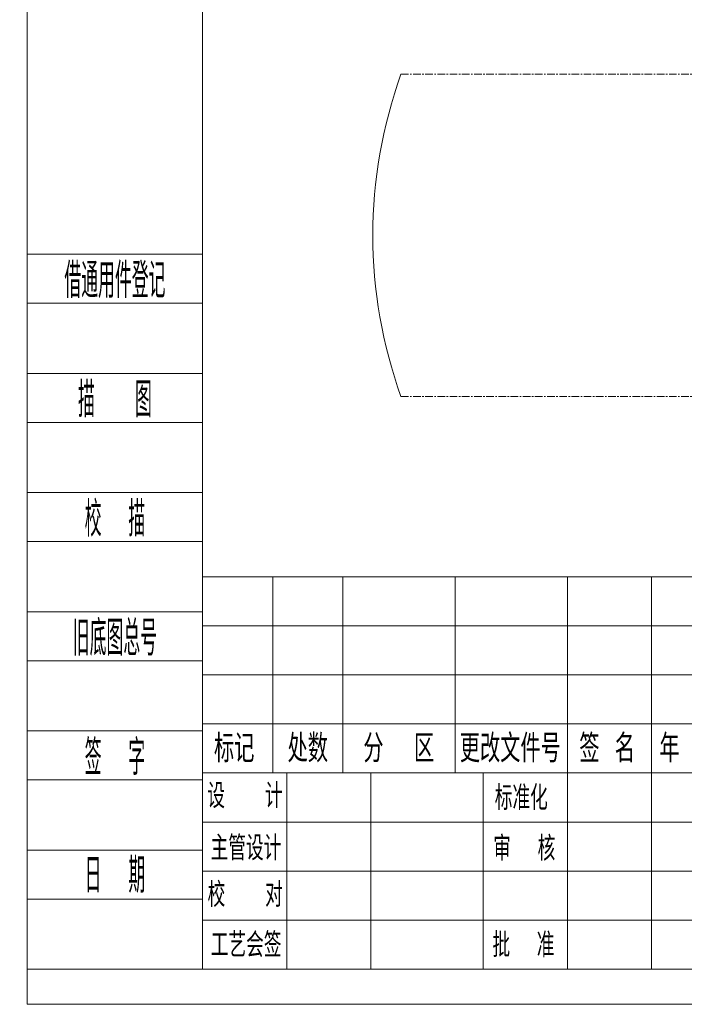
# Model space of a CAD drawing. Header units: millimetres. Extents: x -10540 to 6039, y -7467 to 6433.
# Tile 1 of 177: x -10540 to -6107, y -7467 to -893. Entities that reach past the tile are written whole.
import ezdxf
from ezdxf.enums import TextEntityAlignment as Align

# ---------------------------------------------------------------- set-up
doc = ezdxf.new("R2010")
doc.units = ezdxf.units.MM
doc.header["$LTSCALE"] = 8
doc.linetypes.add('CENTER', pattern=[10.16, 6.35, -1.27, 1.27, -1.27])
for name, color, linetype, lineweight in [('1轮廓实线层', 7, 'Continuous', 18), ('2细线层', 4, 'Continuous', 13), ('6文字层', 3, 'Continuous', 13), ('L2', 6, 'Continuous', 13), ('图框层', 7, 'Continuous', 18)]:
    doc.layers.add(name, color=color, linetype=linetype, lineweight=lineweight)
doc.styles.add('PC_TEXTSTYLE', font='ISOCP.SHX', dxfattribs={"width": 0.707, "bigfont": 'GBCBIG.SHX'})
doc.styles.add('仿宋体', font='txt')
doc.styles.add('标准汉字', font='gbenor.shx', dxfattribs={"bigfont": 'gbcbig.shx'})

# ---------------------------------------------------------------- blocks, each defined once
blk = doc.blocks.new('ZwmFrameMain_A4^_^无分区图框^_^portrait')
at = {"layer": '1轮廓实线层'}
for q in [(0, 287), (180, 0)]:
    blk.add_line((0, 0), q, dxfattribs=at)
at = {"layer": '2细线层'}
for q in [(-25, 292), (185, -5)]:
    blk.add_line((-25, -5), q, dxfattribs=at)
blk = doc.blocks.new('ZwmFrameMain_纵向标题栏')
at = {"layer": '1轮廓实线层'}
for p, q in [((-180, 56), (0, 56)), ((-180, 0), (-180, 56))]:
    blk.add_line(p, q, dxfattribs=at)
at = {"layer": '2细线层', "color": 6, "linetype": 'Continuous'}
for p, q in [((-170, 28), (-170, 56)), ((-160, 28), (-160, 56)), ((-144, 28), (-144, 56)), ((-128, 0), (-128, 56)), ((-128, 28), (-128, 56)), ((-116, 0), (-116, 56)), ((-100, 0), (-100, 56)), ((-50, 0), (-50, 56)), ((-180, 49), (-100, 49)), ((-180, 42), (-100, 42)), ((-50, 38), (0, 38)), ((-180, 35), (-100, 35)), ((-180, 28), (-50, 28)), ((-168, 0), (-168, 28)), ((-156, 0), (-156, 28)), ((-74, 9), (-74, 28)), ((-62, 9), (-62, 28)), ((-180, 21), (-100, 21)), ((-100, 18), (0, 18)), ((-93.5, 9), (-93.5, 18)), ((-87, 9), (-87, 18)), ((-80.5, 9), (-80.5, 18)), ((-180, 14), (-100, 14)), ((-100, 9), (-50, 9)), ((-180, 7), (-100, 7))]:
    blk.add_line(p, q, dxfattribs=at)
at = {"layer": 'L2', "linetype": 'Continuous'}
blk.add_line((-140, 0), (-140, 28), dxfattribs=at)
at = {"layer": '6文字层', "color": 4, "linetype": 'Continuous', "insert": (-24.91, 42.09), "char_height": 2, "width": 55.1899, "attachment_point": 5, "style": '仿宋体'}
blk.add_mtext('芜湖藦卡机器人科技有限公司', dxfattribs=at)
at = {"layer": '6文字层', "color": 6, "style": '标准汉字'}
for s, insert, char_height, width, attachment_point in [('标记', (-175.5, 31.5), 4, 11.65, 5), ('处数', (-165.01, 31.5), 4, 11.45, 5), ('分  区', (-152.04, 31.5), 4, 19.1643, 5), ('更改文件号', (-136.14, 31.5), 4, 29.3, 5), ('签 名', (-122.34, 31.5), 4, 14.8571, 5), ('年 月 日', (-108.39, 31.5), 4, 23.9643, 5), ('设   计', (-173.97, 24.73), 3.5, 20.0562, 5), ('标准化', (-134.58, 24.45), 3.5, 15.4875, 5), ('阶 段 标 记', (-94.98, 21.04), 4.118, 30.425, 7), ('数量', (-70.82, 21), 4.118, 10.0187, 7), ('比例', (-59.23, 21.15), 4.118, 9.4062, 7), ('主管设计', (-173.82, 17.28), 3.5, 20.2125, 5), ('审  核', (-134.15, 17.23), 3.5, 16.4625, 5), ('校   对', (-173.93, 10.64), 3.5, 20.3187, 5), ('共  张        第  张', (-88.37, 2.32), 3.5, 60.8437, 7), ('工艺会签', (-173.8, 3.47), 3.5, 20.3, 5), ('批  准', (-134.27, 3.47), 3.5, 16.5937, 5)]:
    blk.add_mtext(s, dxfattribs=dict(at, insert=insert, char_height=char_height, width=width, attachment_point=attachment_point))
at = {"layer": '6文字层', "color": 4, "style": 'PC_TEXTSTYLE', "flags": 8}
for tag, height, width, p, p2 in [('产品名称或材料标记', 5.29, 0.911854, (-90.89, 39.38), (-59.53, 39.38)), ('图样名称', 5.88, 2.846512, (-48.82, 25.54), (-1.18, 25.54)), ('图样代号', 5.88, 2.86875, (-48.82, 6.64), (-1.18, 6.64))]:
    blk.add_attdef(tag, text='', height=height, dxfattribs=dict(at, width=width)).set_placement(p, p2, align=Align.FIT)
at = {"layer": '6文字层', "color": 6, "style": 'PC_TEXTSTYLE', "width": 9.241641, "flags": 8}
blk.add_attdef('设计', text='', height=2.5, rotation=359.5768, dxfattribs=at).set_placement((-166.76, 23.52), (-157.52, 23.45), align=Align.FIT)
at = {"layer": '6文字层', "color": 6, "style": 'PC_TEXTSTYLE', "flags": 8}
for tag, height, width, p, p2 in [('审核', 2.5, 2.542374, (-166.6, 16.66), (-157.7, 16.66)), ('重量', 4.12, 1.685865, (-72.82, 11.88), (-63.18, 11.88)), ('比例', 4.12, 1.699352, (-60.82, 11.71), (-51.18, 11.71))]:
    blk.add_attdef(tag, text='', height=height, dxfattribs=dict(at, width=width)).set_placement(p, p2, align=Align.FIT)
blk = doc.blocks.new('ZwmFrameMain_附加栏')
at = {"layer": '2细线层'}
for p, q in [((-25, 102), (0, 102)), ((-25, 95), (0, 95)), ((-25, 85), (0, 85)), ((-25, 78), (0, 78)), ((-25, 68), (0, 68)), ((-25, 61), (0, 61)), ((-25, 51), (0, 51)), ((-25, 44), (0, 44)), ((-25, 34), (0, 34)), ((-25, 27), (0, 27)), ((-25, 17), (0, 17)), ((-25, 10), (0, 10)), ((-25, 0), (0, 0))]:
    blk.add_line(p, q, dxfattribs=at)
at = {"layer": '6文字层', "color": 3, "style": 'PC_TEXTSTYLE'}
for s, width, p in [('借通用件登记', 0.667, (-12.5, 98.5)), ('描   图', 0.6667, (-12.5, 81.5)), ('校  描', 0.667, (-12.5, 64.5)), ('旧底图总号', 0.667, (-12.5, 47.5)), ('签  字', 0.667, (-12.5, 30.5)), ('日  期', 0.667, (-12.49, 13.6))]:
    blk.add_text(s, height=5, dxfattribs=dict(at, width=width)).set_placement(p, align=Align.MIDDLE)
at = {"layer": '6文字层', "style": 'PC_TEXTSTYLE'}
for tag, width, p, p2 in [('借通用件登记', 0.671328, (-23.44, 86.36), (-1.25, 86.36)), ('描图', 2.120922, (-23.44, 69.36), (-1.25, 69.36)), ('校图', 2.149976, (-23.75, 52.06), (-1.25, 52.06)), ('旧底图总号', 0.761452, (-22.84, 35.67), (-1.86, 35.67)), ('签字', 2.026939, (-23.14, 18.37), (-1.56, 18.37)), ('日期', 1.89999, (-22.84, 1.37), (-2.17, 1.37))]:
    blk.add_attdef(tag, text='', height=5, dxfattribs=dict(at, width=width)).set_placement(p, p2, align=Align.FIT)

msp = doc.modelspace()

# ---------------------------------------------------------------- linework, layer by layer
at = {"layer": '2细线层', "color": 2, "linetype": 'CENTER'}
for p, q in [((-7996.9, -1257.6), (-2005.4, -1257.6)), ((-7996.9, -3408.9), (-2005.4, -3408.9))]:
    msp.add_line(p, q, dxfattribs=at)
at = {"layer": '2细线层', "color": 4, "linetype": 'ByBlock'}
msp.add_arc((-5001.2, -2333.3), 3183, 160.24851, 199.75149, dxfattribs=at)

# ---------------------------------------------------------------- block references
at = {"layer": '图框层', "xscale": 46.8, "yscale": 46.8, "zscale": 46.8}
for name in ['ZwmFrameMain_A4^_^无分区图框^_^portrait', 'ZwmFrameMain_附加栏']:
    msp.add_blockref(name, (-9320, -7232.9), dxfattribs=at)
at = {"layer": '图框层'}
ref = msp.add_blockref('ZwmFrameMain_纵向标题栏', (-896, -7232.9), dxfattribs=dict(at, xscale=46.8, yscale=46.8, zscale=46.8))
ref.add_attrib('比例', '1:1', dxfattribs={"layer": '6文字层', "color": 6, "height": 192.71, "style": 'PC_TEXTSTYLE', "width": 0.707}).set_placement((-3516.8, -6685), align=Align.CENTER)
ref.add_attrib('图样名称', '动作范围图', dxfattribs={"layer": '6文字层', "color": 4, "height": 275.29, "style": 'PC_TEXTSTYLE', "width": 0.707}).set_placement((-2066, -6037.5), align=Align.CENTER)
ref.add_attrib('产品名称或材料标记', 'MB180-3200', dxfattribs={"layer": '6文字层', "color": 4, "height": 247.76, "style": 'PC_TEXTSTYLE', "width": 0.707}).set_placement((-4415.6, -5390.1), align=Align.CENTER)

doc.saveas('drawing.dxf')
